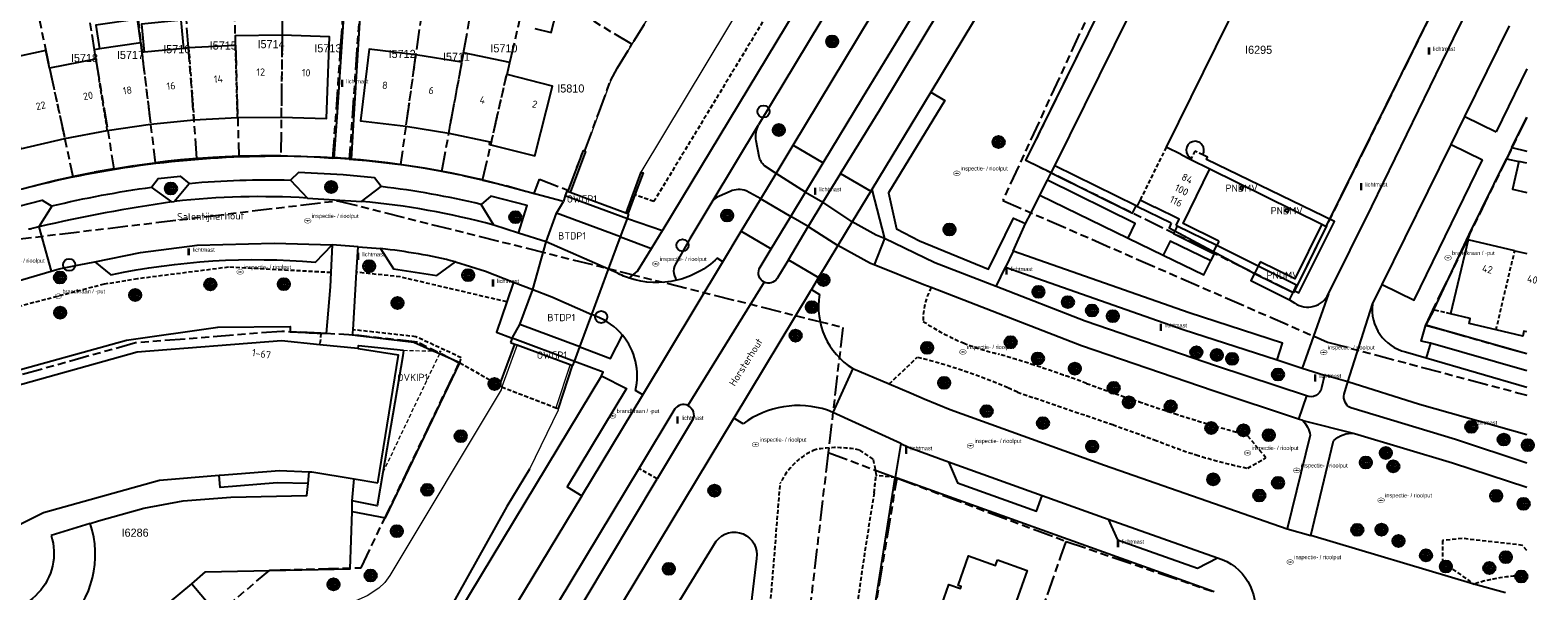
# Model space of a CAD drawing. Extents: x 168491 to 169507, y 481494 to 482503.
# Tile 65 of 108: x 169315 to 169501, y 481632 to 481702. Entities that reach past the tile are written whole.
import ezdxf
from ezdxf.enums import TextEntityAlignment as Align

# ---------------------------------------------------------------- set-up
doc = ezdxf.new("R2010")
doc.units = 0
doc.header["$LTSCALE"] = 0.5
doc.linetypes.add('KAD', pattern=[12, 5, -1, 2, -1, 2, -1])
doc.linetypes.add('STIPPELFIJN', pattern=[1.5, 1, -0.5])
doc.layers.get('0').update_dxf_attribs({"linetype": 'CONTINUOUS'})
for name, color, linetype in [('BTDP1', 7, 'CONTINUOUS'), ('G01', 3, 'KAD'), ('G_BTD', 3, 'CONTINUOUS'), ('G_GBI', 7, 'CONTINUOUS'), ('G_GBIP1', 7, 'CONTINUOUS'), ('G_OBDP1', 7, 'CONTINUOUS'), ('G_OTD', 7, 'CONTINUOUS'), ('G_OWG', 7, 'CONTINUOUS'), ('G_OWT', 7, 'CONTINUOUS'), ('G_PNDMV', 1, 'CONTINUOUS'), ('G_PSHD', 1, 'CONTINUOUS'), ('G_WGD', 2, 'CONTINUOUS'), ('G_WTD', 4, 'CONTINUOUS'), ('LSHD', 7, 'CONTINUOUS'), ('NAR', 7, 'CONTINUOUS'), ('ORL', 7, 'CONTINUOUS'), ('OVKIP1', 7, 'CONTINUOUS'), ('OWGP1', 7, 'CONTINUOUS'), ('PNDMV', 7, 'CONTINUOUS'), ('PPAL', 7, 'CONTINUOUS'), ('PPUT', 7, 'CONTINUOUS'), ('PSTM', 170, 'CONTINUOUS'), ('PVGO', 7, 'CONTINUOUS'), ('Z01', 2, 'CONTINUOUS')]:
    doc.layers.add(name, color=color, linetype=linetype)
doc.layers.add('OBWVM', color=7, linetype='CONTINUOUS', lineweight=70)
doc.styles.add('ISO', font='isocpeur.ttf', dxfattribs={"height": 1})

# ---------------------------------------------------------------- blocks, each defined once
blk = doc.blocks.new('BOOM')
at = {"color": 0}
for radius in [0.75, 0.55, 0.35, 0.15]:
    blk.add_circle((0, 0), radius, dxfattribs=at)
blk = doc.blocks.new('KUNSTOBJ')
at = {"color": 0}
blk.add_circle((0, 0), 0.75, dxfattribs=at)
at = {"color": 0, "flags": 2}
blk.add_attdef('KUNSTOBJECT', (1.45, 0), '', height=1, dxfattribs=at)
blk = doc.blocks.new('PAAL')
at = {"linetype": 'ByBlock', "lineweight": -2}
h = blk.add_hatch(color=0, dxfattribs=at)
h.dxf.hatch_style = 1
h.paths.add_polyline_path([(0.15, 0.8), (-0.15, 0.8), (-0.15, -0.1), (0, -0.1, -0.414214), (-0.1, 0, -1), (0.1, 0, -0.414214), (0, -0.1), (0.15, -0.1)])
at = {"linetype": 'ByBlock', "lineweight": -2, "true_color": 0x681648}
h = blk.add_hatch(color=219, dxfattribs=at)
h.dxf.hatch_style = 1
h.paths.add_polyline_path([(-0.1, 0, 1), (0.1, 0, 1)])
at = {"color": 0, "linetype": 'ByBlock', "lineweight": -2}
blk.add_attdef('PAAL', (0.5, 0.35), '', height=0.5, dxfattribs=at)
blk = doc.blocks.new('put')
at = {"linetype": 'ByBlock', "lineweight": -2}
h = blk.add_hatch(color=0, dxfattribs=at)
h.dxf.hatch_style = 1
edge = h.paths.add_edge_path()
edge.add_spline(control_points=[(0.44, 0), (0.44, 0.04), (0.43, 0.09), (0.36, 0.2), (0.28, 0.26), (0.09, 0.32), (-0.02, 0.33), (-0.22, 0.29), (-0.31, 0.24), (-0.42, 0.12), (-0.44, 0.06), (-0.44, -0.06), (-0.42, -0.12), (-0.33, -0.22), (-0.28, -0.26), (-0.1, -0.33), (0.04, -0.33), (0.27, -0.27), (0.37, -0.2), (0.43, -0.08), (0.44, -0.04), (0.44, 0)], knot_values=[0, 0, 0, 0, 0.380029, 0.380029, 1.118666, 1.118666, 1.857303, 1.857303, 2.59594, 2.59594, 3.13294, 3.13294, 3.66994, 3.66994, 4.20694, 4.20694, 5.079565, 5.079565, 5.952189, 5.952189, 6.283185, 6.283185, 6.283185, 6.283185], degree=3, periodic=0)
edge = h.paths.add_edge_path(flags=16)
edge.add_ellipse((0, 0), major_axis=(0.392, 0), ratio=0.689655, start_angle=0, end_angle=360)
h = blk.add_hatch(color=0, dxfattribs=at)
h.dxf.hatch_style = 1
h.paths.add_polyline_path([(-0.1, 0, -0.096396), (-0.09, 0.04), (-0.25, 0.04, 1), (-0.25, -0.04), (-0.09, -0.04, -0.096396)])
at = {"linetype": 'ByBlock', "lineweight": -2, "true_color": 0x681648}
h = blk.add_hatch(color=219, dxfattribs=at)
h.dxf.hatch_style = 1
h.paths.add_polyline_path([(0.1, 0, 1), (-0.1, 0, 1)])
at = {"linetype": 'ByBlock', "lineweight": -2}
h = blk.add_hatch(color=0, dxfattribs=at)
h.dxf.hatch_style = 1
h.paths.add_polyline_path([(0.25, 0.04), (0.09, 0.04, -0.096396), (0.1, 0, -0.096396), (0.09, -0.04), (0.25, -0.04, 1)])
at = {"color": 0, "linetype": 'ByBlock', "lineweight": -2}
blk.add_attdef('PUT', (0.5, 0.35), '', height=0.5, dxfattribs=at)

msp = doc.modelspace()

# ---------------------------------------------------------------- linework, layer by layer
at = {"layer": 'G01'}
for p, q in [((169393.996, 481707.393), (169389.361, 481699.812)), ((169417.965, 481620.982), (169422.137, 481646.171)), ((169422.137, 481646.171), (169443.056, 481638.354)), ((169443.056, 481638.354), (169461.094, 481632.193))]:
    msp.add_line(p, q, dxfattribs=at)
for points in [[(169500, 481803.6518), (169465.738, 481744.19), (169459.775, 481733.84), (169435.211, 481680.502), (169475.361, 481662.99), (169499.015, 481656.697), (169500, 481656.435)], [(169488.541, 481704.308), (169471.603, 481670), (169471.16, 481669.103), (169438.078, 481685.44), (169459.143, 481728.17), (169492.258, 481711.839), (169491.483, 481710.268)], [(169327.239, 481711.75), (169328.656, 481699.985), (169328.829, 481698.795), (169328.779, 481698.79), (169330.429, 481685.165)], [(169335.588, 481685.688), (169334.542, 481699.358), (169333.867, 481708.416), (169333.56, 481712.329)], [(169339.899, 481712.652), (169340.297, 481700.871), (169340.303, 481699.68), (169340.353, 481699.683), (169340.766, 481685.974)], [(169346.258, 481711.879), (169346.219, 481708.667), (169346.121, 481700.949), (169345.953, 481686.021)], [(169352.403, 481685.745), (169353.351, 481699.282), (169354.241, 481711.459), (169348.41, 481711.864), (169346.258, 481711.879)], [(169364.145, 481710.802), (169361.99, 481710.943), (169356.232, 481711.327), (169355.355, 481699.159), (169354.422, 481685.612)], [(169314.687, 481709.596), (169315.48, 481705.73), (169317.362, 481696.866), (169320.254, 481683.462)], [(169320.961, 481710.777), (169321.599, 481706.92), (169322.88, 481699.142), (169323.045, 481697.966), (169323.094, 481697.976), (169325.323, 481684.423)], [(169364.145, 481710.802), (169363.939, 481707.584), (169362.628, 481698.506), (169360.749, 481684.93)], [(169365.856, 481684.095), (169368.355, 481697.573), (169368.306, 481697.581), (169368.554, 481698.742), (169370.501, 481709.59), (169371.253, 481710.825)], [(169370.911, 481682.998), (169373.893, 481696.08), (169373.941, 481696.067), (169374.262, 481697.561), (169375.523, 481702.859), (169377.871, 481706.8)], [(169377.871, 481706.8), (169382.035, 481704.267), (169389.361, 481699.812)], [(169370.911, 481682.998), (169373.8, 481682.334), (169377.267, 481681.382), (169377.928, 481683.115), (169381.528, 481681.747), (169383.357, 481686.682), (169383.53, 481686.618), (169385.232, 481691.232), (169386.712, 481695.286), (169387.577, 481696.908), (169389.361, 481699.812)], [(169500, 481690.7645), (169497.846, 481686.368), (169492.902, 481676.316), (169492.751, 481675.855), (169488.324, 481666.92), (169487.479, 481665.103), (169490.071, 481664.373), (169498.016, 481662.133), (169500, 481661.5812)], [(169325.323, 481684.423), (169327.872, 481684.821), (169330.429, 481685.165)], [(169335.588, 481685.688), (169333.545, 481685.509), (169331.986, 481685.347), (169330.429, 481685.165)], [(169340.766, 481685.974), (169338.175, 481685.86), (169335.588, 481685.688)], [(169345.953, 481686.021), (169343.359, 481686.027), (169340.766, 481685.974)], [(169345.953, 481686.021), (169348.105, 481685.97), (169350.255, 481685.878), (169352.403, 481685.745)], [(169354.422, 481685.612), (169353.343, 481685.683), (169352.403, 481685.745)], [(169354.422, 481685.612), (169356.535, 481685.426), (169358.645, 481685.199), (169360.749, 481684.93)], [(169313.962, 481681.947), (169316.05, 481682.49), (169318.148, 481682.995), (169320.254, 481683.462)], [(169325.323, 481684.423), (169322.783, 481683.969), (169320.254, 481683.462)], [(169365.856, 481684.095), (169363.307, 481684.543), (169360.749, 481684.93)], [(169370.911, 481682.998), (169367.962, 481683.675), (169365.856, 481684.095)], [(169241.001, 481626.757), (169257.942, 481634.517), (169306.679, 481674.903), (169352.963, 481680.467), (169415.439, 481664.816), (169413.626, 481649.352)], [(169314.383, 481613.823), (169315.754, 481614.075), (169317.107, 481614.405), (169318.44, 481614.812), (169319.747, 481615.295), (169321.024, 481615.853), (169322.267, 481616.482), (169323.471, 481617.182), (169324.634, 481617.95), (169344.603, 481634.817), (169355.878, 481635.106), (169368.007, 481660.399), (169362.867, 481662.985), (169355.614, 481663.802), (169350.895, 481664.088), (169346.076, 481664.319), (169328.006, 481662.887), (169310.526, 481658.009)], [(169413.626, 481649.352), (169408.14, 481602.543), (169407.699, 481599.275), (169404.464, 481600.589), (169382.882, 481610.133), (169372.887, 481614.335), (169372.135, 481614.631), (169371.543, 481614.831), (169370.472, 481615.21), (169366.144, 481568.184), (169363.822, 481542.079)], [(169413.626, 481649.352), (169420.029, 481646.958), (169422.137, 481646.171)], [(169434.731, 481614.786), (169442.39, 481636.468), (169443.056, 481638.354)]]:
    msp.add_lwpolyline(points, dxfattribs=at)
at = {"layer": 'G_BTD', "linetype": 'STIPPELFIJN', "lineweight": -3, "transparency": 33554687}
for points in [[(169470.346, 481813.301), (169472.016, 481812.237), (169392.07, 481680.369), (169389.744, 481681.181)], [(169352.134, 481671.588), (169339.503, 481672.251), (169328.256, 481670.819), (169324.113, 481670.145)], [(169324.113, 481670.145), (169309.604, 481666.358), (169298.764, 481661.22)], [(169373.89, 481667.962), (169360.716, 481671.046), (169355.327, 481671.63)], [(169368.1, 481660.44), (169368.266, 481661.059), (169362.654, 481663.655), (169354.881, 481664.518)], [(169421.179, 481657.817), (169424.629, 481661.114)], [(169368.1, 481660.44), (169373.008, 481657.608)], [(169437.025, 481656.81), (169448.805, 481652.787), (169453.958, 481650.924)], [(169465.493, 481647.392), (169467.75, 481648.667), (169465.394, 481651.512)], [(169417.496, 481649.641), (169419.206, 481648.469), (169419.55, 481646.494)], [(169421.928, 481646.242), (169419.55, 481646.494)], [(169402.266, 481572.806), (169403.408, 481592.435), (169407.703, 481645.547)], [(169500, 481637.2257), (169499.462, 481637.867), (169491.998, 481638.724), (169489.596, 481638.467), (169489.596, 481635.809), (169493.44, 481633.067)]]:
    msp.add_lwpolyline(points, dxfattribs=at)
at = {"layer": 'G_BTD', "linetype": 'Continuous', "lineweight": 25, "transparency": 33554687}
for points in [[(169441.187, 481683.901), (169438.078, 481685.44), (169456.703, 481723.22)], [(169441.187, 481683.901), (169441.65, 481684.785)], [(169352.313, 481675.004), (169352.134, 481671.588)], [(169355.327, 481671.63), (169355.523, 481674.76)], [(169352.134, 481671.588), (169352.041, 481669.82), (169351.582, 481664.054), (169350.91, 481664.07)], [(169354.881, 481664.518), (169355.327, 481671.63)], [(169290.437, 481648), (169289.898, 481649.341), (169303.402, 481655.549), (169311.07, 481658.845), (169326.867, 481663.213), (169338.168, 481664.856), (169347.126, 481664.923), (169347.097, 481664.276)], [(169364.782, 481661.891), (169362.405, 481662.93), (169355.493, 481663.757), (169354.839, 481663.844), (169354.881, 481664.518)], [(169355.527, 481662.179), (169355.568, 481662.566), (169361.122, 481661.976)], [(169361.122, 481661.976), (169361.022, 481661.298), (169358.58, 481646.89)], [(169365.566, 481661.548), (169364.782, 481661.891)], [(169368.1, 481660.44), (169365.566, 481661.548)], [(169354.766, 481642.059), (169358.884, 481641.266), (169368.1, 481660.44)], [(169358.58, 481646.89), (169357.879, 481642.754), (169354.78, 481643.357)], [(169412.326, 481573.823), (169415.504, 481600.432), (169417.671, 481618.534), (169418.002, 481621.303), (169421.928, 481646.242)]]:
    msp.add_lwpolyline(points, dxfattribs=at)
at = {"layer": 'G_BTD', "linetype": 'STIPPELFIJN', "lineweight": -3, "transparency": 33554687}
for points in [[(169425.368, 481665.558, -0.13481722), (169426.376, 481669.725)], [(169430.35, 481662.893, -0.05162946), (169425.368, 481665.558)], [(169434.718, 481661.519, -0.04171582), (169430.35, 481662.893)], [(169424.629, 481661.114, -0.04062506), (169435.826, 481657.339)], [(169439.086, 481660.146, 0.00614943), (169434.718, 481661.519)], [(169445.565, 481657.889, 0.00912778), (169439.086, 481660.146)], [(169435.826, 481657.339, -0.00441471), (169437.025, 481656.81)], [(169452.044, 481655.633, -0.0070511), (169445.565, 481657.889)], [(169456.444, 481654.157, -0.00585963), (169452.044, 481655.633)], [(169465.394, 481651.512, -0.01217231), (169456.444, 481654.157)], [(169407.703, 481645.547, -0.18123754), (169412.024, 481649.69)], [(169412.024, 481649.69, -0.10325447), (169417.496, 481649.641)], [(169453.958, 481650.924, 0.02088886), (169459.112, 481649.06)], [(169459.112, 481649.06, 0.02504284), (169465.493, 481647.392)], [(169419.55, 481646.494, -0.00139231), (169419.303, 481644.368)], [(169419.303, 481644.368, 0.00993548), (169415.979, 481621.219)], [(169493.44, 481633.067, -0.08005672), (169500, 481634.0952, -0.08005672)]]:
    msp.add_lwpolyline(points, format="xyb", dxfattribs=at)
at = {"layer": 'G_BTD', "linetype": 'Continuous', "lineweight": 25, "transparency": 33554687}
msp.add_lwpolyline([(169347.097, 481664.276, -0.00472108), (169350.91, 481664.07)], format="xyb", dxfattribs=at)
at = {"layer": 'G_GBI', "linetype": 'Continuous', "lineweight": 25, "transparency": 33554687}
for points in [[(169349.327, 481645.521), (169345.525, 481645.592), (169338.44, 481645.012), (169338.318, 481646.528)], [(169349.327, 481645.521), (169349.475, 481646.954)]]:
    msp.add_lwpolyline(points, dxfattribs=at)
at = {"layer": 'G_GBIP1', "linetype": 'Continuous', "lineweight": 25, "transparency": 33554687}
for points in [[(169377.354, 481701.766), (169379.396, 481701.276), (169380.405, 481705.259), (169377.882, 481706.793), (169377.168, 481705.62)], [(169328.656, 481699.985), (169328.229, 481702.92), (169323.1, 481702.174), (169323.529, 481699.237)], [(169333.984, 481699.303), (169333.641, 481702.787), (169328.724, 481702.303), (169329.067, 481698.818)], [(169458.522, 481685.708), (169458.457, 481685.578)], [(169471.22, 481669.387), (169471.825, 481669.086), (169476.209, 481677.904), (169460.384, 481685.556), (169460.53, 481685.859), (169459.928, 481686.15)], [(169460.806, 481684.415), (169474.675, 481677.57)], [(169456.041, 481677.686), (169451.805, 481679.775)], [(169456.041, 481677.686), (169455.768, 481677.131), (169466.339, 481671.484)], [(169466.787, 481672.385), (169461.657, 481674.916)], [(169466.339, 481671.484), (169471.094, 481669.135)], [(169471.094, 481669.135), (169471.22, 481669.387)]]:
    msp.add_lwpolyline(points, dxfattribs=at)
msp.add_lwpolyline([(169459.928, 481686.15, 2.60669451), (169458.522, 481685.708)], format="xyb", dxfattribs=at)
at = {"layer": 'G_GBIP1', "linetype": 'STIPPELFIJN', "lineweight": -3, "transparency": 33554687}
msp.add_lwpolyline([(169459.928, 481686.15), (169458.97, 481686.613), (169458.522, 481685.708)], dxfattribs=at)
at = {"layer": 'G_OBDP1', "linetype": 'Continuous', "lineweight": 25, "transparency": 33554687}
for points in [[(169381.3, 481681.649), (169381.105, 481681.124)], [(169381.461, 481681.589), (169381.3, 481681.649)], [(169388.597, 481678.943), (169381.733, 481681.488)], [(169380.02, 481678.934), (169380.892, 481680.38)], [(169381.105, 481681.124), (169380.892, 481680.38)], [(169378.755, 481675.395), (169380.02, 481678.934)], [(169387.96, 481675.992), (169388.803, 481678.269)], [(169388.803, 481678.269), (169388.998, 481678.794)], [(169388.998, 481678.794), (169388.872, 481678.841)], [(169386.486, 481672.011), (169387.96, 481675.992)], [(169377.124, 481669.495), (169378.755, 481675.395)], [(169384.411, 481666.41), (169386.486, 481672.011)], [(169375.52, 481665.175), (169377.124, 481669.495)], [(169382.927, 481662.4), (169384.411, 481666.41)], [(169374.566, 481663.468), (169375.52, 481665.175)], [(169374.566, 481663.468), (169374.371, 481662.943)], [(169374.371, 481662.943), (169374.904, 481662.745)], [(169375.175, 481662.645), (169381.716, 481660.217)], [(169382.264, 481660.611), (169382.927, 481662.4)], [(169381.982, 481660.118), (169382.069, 481660.086)], [(169382.069, 481660.086), (169382.264, 481660.611)]]:
    msp.add_lwpolyline(points, dxfattribs=at)
at = {"layer": 'G_OTD', "linetype": 'STIPPELFIJN', "lineweight": -3, "transparency": 33554687}
for points in [[(169490.574, 481666.48), (169488.509, 481666.969)], [(169350.91, 481664.07), (169350.785, 481662.674)]]:
    msp.add_lwpolyline(points, dxfattribs=at)
at = {"layer": 'G_OWG', "linetype": 'Continuous', "lineweight": 25, "transparency": 33554687}
msp.add_lwpolyline([(169385.588, 481658.818), (169347.563, 481595.823)], dxfattribs=at)
at = {"layer": 'G_OWG', "linetype": 'STIPPELFIJN', "lineweight": -3, "transparency": 33554687}
msp.add_lwpolyline([(169392.479, 481646.075), (169390.25, 481647.388)], dxfattribs=at)
at = {"layer": 'G_OWT', "linetype": 'Continuous', "lineweight": 25, "transparency": 33554687}
msp.add_lwpolyline([(169399.781, 481638.374, -0.7890687), (169404.777, 481636.248)], format="xyb", dxfattribs=at)
for points in [[(169373.168, 481594.984), (169399.781, 481638.374)], [(169404.777, 481636.248), (169397.902, 481578.676)]]:
    msp.add_lwpolyline(points, dxfattribs=at)
at = {"layer": 'G_PNDMV', "linetype": 'Continuous', "lineweight": 25, "transparency": 33554687}
for points in [[(169441.65, 481684.785), (169458.236, 481718.415), (169455.994, 481719.521), (169457.598, 481722.774)], [(169474.019, 481712.632), (169469.195, 481715.034), (169455.41, 481687.083)], [(169328.656, 481699.985), (169323.529, 481699.237)], [(169328.829, 481698.795), (169328.656, 481699.985)], [(169346.132, 481700.949), (169340.297, 481700.871), (169340.303, 481699.68)], [(169346.004, 481690.815), (169351.608, 481690.624), (169351.957, 481700.727), (169346.132, 481700.949)], [(169317.362, 481696.866), (169316.897, 481699.022), (169312.33, 481698.037), (169312.785, 481695.799), (169311.704, 481695.547), (169313.772, 481686.865), (169319.244, 481688.145)], [(169323.529, 481699.237), (169322.88, 481699.142), (169323.045, 481697.966)], [(169329.067, 481698.818), (169328.829, 481698.795)], [(169333.984, 481699.303), (169329.067, 481698.818)], [(169334.557, 481699.359), (169333.984, 481699.303)], [(169340.303, 481699.68), (169334.557, 481699.359)], [(169362.632, 481698.506), (169356.867, 481699.187), (169355.825, 481690.336), (169361.401, 481689.675)], [(169368.306, 481697.581), (169362.632, 481698.506)], [(169373.941, 481696.067), (169374.262, 481697.561), (169368.554, 481698.742), (169368.306, 481697.581)], [(169323.045, 481697.966), (169317.362, 481696.866)], [(169371.913, 481687.393), (169377.36, 481686.001), (169379.561, 481694.613), (169373.941, 481696.067)], [(169335.223, 481690.464), (169340.614, 481690.764)], [(169340.614, 481690.764), (169346.004, 481690.815)], [(169319.244, 481688.145), (169324.508, 481689.161)], [(169324.508, 481689.161), (169329.852, 481689.927)], [(169329.852, 481689.927), (169335.223, 481690.464)], [(169361.401, 481689.675), (169366.719, 481688.813)], [(169366.719, 481688.813), (169371.787, 481687.755), (169371.719, 481687.443), (169371.913, 481687.393)], [(169457.254, 481686.174), (169455.41, 481687.083)], [(169457.254, 481686.174), (169458.457, 481685.578)], [(169458.457, 481685.578), (169460.806, 481684.415)], [(169499.023, 481685.325), (169498.217, 481681.919), (169500, 481681.4972)], [(169500, 481685.0946), (169499.023, 481685.325)], [(169451.692, 481679.831), (169441.65, 481684.785)], [(169461.922, 481675.454), (169457.496, 481677.637), (169460.806, 481684.415)], [(169464.514, 481681.961), (169464.822, 481681.805), (169464.98, 481682.109), (169464.668, 481682.267), (169464.514, 481681.961)], [(169451.805, 481679.775), (169451.692, 481679.831)], [(169452.199, 481680.573), (169451.805, 481679.775)], [(169452.199, 481680.573), (169454.032, 481679.669)], [(169456.639, 481677.391), (169457.033, 481678.189), (169454.032, 481679.669)], [(169470.268, 481679.5), (169470.582, 481679.347), (169470.423, 481679.03), (169470.113, 481679.18), (169470.268, 481679.5)], [(169456.767, 481677.328), (169456.639, 481677.391)], [(169461.657, 481674.916), (169456.767, 481677.328)], [(169474.675, 481677.57), (169471.338, 481670.808), (169467.053, 481672.923)], [(169475.212, 481677.303), (169471.611, 481670.005), (169471.543, 481670.038)], [(169474.675, 481677.57), (169475.212, 481677.303)], [(169461.922, 481675.454), (169461.657, 481674.916)], [(169498.506, 481674.287), (169492.738, 481675.649), (169490.574, 481666.48)], [(169498.506, 481674.287), (169500, 481673.9339)], [(169467.053, 481672.923), (169466.787, 481672.385)], [(169471.543, 481670.038), (169466.787, 481672.385)], [(169496.192, 481664.494), (169492.87, 481665.279), (169493.017, 481665.902), (169490.574, 481666.48)], [(169350.785, 481662.674), (169346.059, 481663.164), (169328.211, 481661.75), (169310.938, 481656.93), (169293.141, 481648.058), (169297.027, 481640.188)], [(169355.527, 481662.179), (169355.459, 481662.19), (169350.785, 481662.674)], [(169500, 481664.2484), (169499.641, 481664.332), (169499.496, 481663.714), (169496.192, 481664.494)], [(169357.969, 481645.608), (169360.486, 481661.392), (169355.527, 481662.179)], [(169297.812, 481638.597), (169300.231, 481633.699), (169316.612, 481641.907), (169330.966, 481645.938), (169338.318, 481646.528)], [(169338.318, 481646.528), (169338.474, 481646.541), (169345.81, 481647.121), (169349.475, 481646.954)], [(169349.475, 481646.954), (169349.783, 481646.94), (169355.036, 481646.085)], [(169355.036, 481646.085), (169357.969, 481645.608)], [(169434.581, 481636.088), (169438.22, 481634.775), (169435.342, 481626.649), (169435.691, 481626.526), (169434.402, 481622.887), (169427.079, 481625.481), (169428.362, 481629.125), (169428.72, 481628.998), (169428.807, 481629.244), (169427.392, 481629.737), (169428.556, 481633.037), (169429.982, 481632.544), (169430.062, 481632.786), (169429.703, 481632.909), (169430.994, 481636.56), (169434.332, 481635.381), (169434.581, 481636.088)]]:
    msp.add_lwpolyline(points, dxfattribs=at)
at = {"layer": 'G_PNDMV', "linetype": 'STIPPELFIJN', "lineweight": -3, "transparency": 33554687}
for points in [[(169346.132, 481700.949), (169346.004, 481690.815)], [(169328.829, 481698.795), (169328.779, 481698.79), (169329.852, 481689.927)], [(169334.557, 481699.359), (169335.223, 481690.464)], [(169340.614, 481690.764), (169340.353, 481699.683), (169340.303, 481699.68)], [(169362.632, 481698.506), (169361.401, 481689.675)], [(169317.362, 481696.866), (169319.244, 481688.145)], [(169324.508, 481689.161), (169323.094, 481697.976), (169323.045, 481697.966)], [(169366.719, 481688.813), (169368.355, 481697.573), (169368.306, 481697.581)], [(169371.913, 481687.393), (169373.893, 481696.08), (169373.941, 481696.067)], [(169455.41, 481687.083), (169452.277, 481680.731)], [(169452.277, 481680.731), (169452.199, 481680.573)], [(169496.192, 481664.494), (169498.506, 481674.287)]]:
    msp.add_lwpolyline(points, dxfattribs=at)
at = {"layer": 'G_PSHD', "linetype": 'Continuous', "lineweight": 25, "transparency": 33554687}
for points in [[(169381.461, 481681.589), (169383.358, 481686.675), (169383.53, 481686.611)], [(169383.53, 481686.611), (169383.63, 481686.574), (169381.733, 481681.488)], [(169390.483, 481684), (169388.597, 481678.943)], [(169390.483, 481684), (169390.76, 481683.908), (169389.744, 481681.181)], [(169381.733, 481681.488), (169381.461, 481681.589)], [(169389.744, 481681.181), (169388.872, 481678.841)], [(169388.872, 481678.841), (169388.597, 481678.943)], [(169373.008, 481657.608), (169374.904, 481662.745)], [(169374.904, 481662.745), (169375.175, 481662.645)], [(169381.982, 481660.118), (169380.228, 481654.782)], [(169381.716, 481660.217), (169381.982, 481660.118)], [(169373.261, 481657.456), (169372.989, 481657.556), (169373.008, 481657.608)], [(169379.955, 481654.883), (169380.228, 481654.782)]]:
    msp.add_lwpolyline(points, dxfattribs=at)
at = {"layer": 'G_WGD', "linetype": 'Continuous', "lineweight": 25, "transparency": 33554687}
for points in [[(169482.316, 481816.807), (169482.177, 481816.806), (169481.956, 481816.685), (169473.989, 481804.267), (169405.019, 481689.854)], [(169393.144, 481676.772), (169393.241, 481676.93), (169471.693, 481806.785), (169475.547, 481813.175)], [(169409.302, 481687.349), (169478.362, 481801.883)], [(169413.022, 481685.157), (169417.874, 481693.203), (169440.531, 481730.334), (169449.497, 481745.58), (169457.757, 481759.261), (169465.947, 481772.832), (169473.692, 481785.602), (169481.1, 481797.655), (169482.026, 481799.393)], [(169415.163, 481683.842), (169420.008, 481691.698), (169483.29, 481796.823), (169484.026, 481798.163)], [(169487.815, 481795.766), (169426.304, 481693.911)], [(169354.222, 481711.312), (169352.871, 481690.789), (169352.522, 481685.785)], [(169356.225, 481711.19), (169354.961, 481690.505), (169354.647, 481685.628)], [(169475.212, 481677.303), (169488.21, 481703.627)], [(169426.304, 481693.911), (169428.032, 481692.877), (169421.099, 481681.457), (169422.078, 481676.996), (169424.923, 481675.516), (169433.446, 481671.995), (169436.528, 481678.312), (169438.037, 481677.634)], [(169498.158, 481687.042), (169500, 481690.7934)], [(169405.076, 481685.926), (169404.72, 481687.882)], [(169407.177, 481683.825), (169409.302, 481687.349)], [(169498.158, 481687.042), (169500, 481686.6035)], [(169410.829, 481681.519), (169413.022, 481685.157)], [(169488.509, 481666.969), (169492.889, 481676.286), (169497.492, 481685.655)], [(169497.492, 481685.655), (169499.023, 481685.325)], [(169329.988, 481682.137), (169330.809, 481683.219), (169333.519, 481683.499), (169334.61, 481682.592)], [(169358.372, 481682.209), (169357.521, 481683.298), (169353.675, 481683.657), (169348.159, 481683.949), (169347.151, 481683.02)], [(169407.177, 481683.825), (169405.775, 481684.789)], [(169415.163, 481683.842), (169412.967, 481680.282)], [(169440.733, 481682.998), (169441.187, 481683.901)], [(169441.187, 481683.901), (169451.247, 481678.93), (169451.692, 481679.831)], [(169313.822, 481681.894), (169315.312, 481682.285)], [(169332.469, 481680.324), (169329.988, 481682.137)], [(169332.761, 481680.383), (169334.61, 481682.592)], [(169347.151, 481683.02), (169349.245, 481680.795)], [(169355.92, 481680.388), (169358.372, 481682.209)], [(169380.892, 481680.38), (169380.571, 481680.475), (169372.702, 481682.576)], [(169401.501, 481681.627), (169400.172, 481681.038)], [(169405.292, 481680.698), (169403.503, 481681.697)], [(169410.829, 481681.519), (169412.967, 481680.282)], [(169418.895, 481681.643), (169416.602, 481677.846)], [(169419.015, 481681.841), (169418.895, 481681.643)], [(169419.015, 481681.841), (169420.593, 481675.806)], [(169439.808, 481681.158), (169440.733, 481682.998)], [(169308.48, 481678.498), (169313.585, 481679.791), (169316.436, 481680.529), (169317.648, 481679.798)], [(169317.648, 481679.798), (169316.053, 481677.247)], [(169332.469, 481680.324), (169332.761, 481680.383)], [(169349.245, 481680.795), (169355.92, 481680.388)], [(169375.361, 481676.471), (169376.398, 481679.898), (169371.917, 481681.026), (169370.724, 481680.018)], [(169372.282, 481677.448), (169370.724, 481680.018)], [(169381.105, 481681.124), (169388.803, 481678.269)], [(169399.281, 481680.337), (169399.242, 481680.272), (169396.515, 481675.748), (169394.927, 481672.904)], [(169402.878, 481676.694), (169405.292, 481680.698)], [(169438.711, 481678.975), (169439.808, 481681.158)], [(169387.96, 481675.992), (169380.02, 481678.934)], [(169388.803, 481678.269), (169393.144, 481676.772)], [(169406.598, 481674.502), (169409.012, 481678.506)], [(169411.161, 481677.267), (169409.012, 481678.506)], [(169420.593, 481675.806), (169419.565, 481676.215), (169416.602, 481677.846)], [(169438.037, 481677.634), (169438.711, 481678.975)], [(169316.053, 481677.247), (169315.202, 481677.018), (169315.175, 481677.012)], [(169375.361, 481676.471), (169372.282, 481677.448)], [(169387.96, 481675.992), (169391.793, 481674.571)], [(169400.606, 481672.927), (169402.878, 481676.694)], [(169408.708, 481673.171), (169411.161, 481677.267)], [(169456.767, 481677.328), (169456.32, 481676.426), (169461.202, 481674.001)], [(169350.232, 481672.878), (169352.313, 481675.004)], [(169355.523, 481674.76), (169352.313, 481675.004)], [(169355.523, 481674.76), (169358.295, 481674.548)], [(169358.295, 481674.548), (169359.888, 481672.037), (169365.233, 481671.224), (169367.569, 481672.921)], [(169386.486, 481672.011), (169378.755, 481675.395)], [(169389.035, 481670.895), (169390.069, 481671.763), (169391.793, 481674.571)], [(169405.114, 481672.04), (169406.598, 481674.502)], [(169414.841, 481674.931), (169412.447, 481670.967)], [(169419.294, 481672.544), (169418.879, 481672.709), (169414.841, 481674.931)], [(169461.202, 481674.001), (169461.657, 481674.916)], [(169317.584, 481671.757), (169318.538, 481672.036), (169321.033, 481672.538)], [(169321.033, 481672.538), (169322.974, 481672.929)], [(169322.974, 481672.929), (169324.956, 481671.312)], [(169367.569, 481672.921), (169371.278, 481671.745), (169374.727, 481670.418)], [(169387.208, 481671.695), (169386.486, 481672.011)], [(169400.606, 481672.927), (169399.906, 481673.351)], [(169408.708, 481673.171), (169407.373, 481670.941), (169407.316, 481670.846)], [(169426.376, 481669.725), (169425.468, 481670.086), (169419.294, 481672.544)], [(169434.381, 481669.849), (169435.544, 481672.267)], [(169435.544, 481672.267), (169457.529, 481664.565), (169469.127, 481660.796)], [(169466.787, 481672.385), (169466.339, 481671.484)], [(169306.915, 481668.378), (169311.238, 481669.901), (169317.584, 481671.757)], [(169374.727, 481670.418), (169373.89, 481667.962)], [(169412.447, 481670.967), (169411.557, 481669.493)], [(169466.339, 481671.484), (169465.896, 481670.591), (169470.645, 481668.231)], [(169377.124, 481669.495), (169379.467, 481668.593), (169384.411, 481666.41)], [(169411.557, 481669.493), (169412.552, 481668.872)], [(169471.793, 481653.47), (169461.208, 481656.969), (169444.949, 481662.543), (169426.376, 481669.725)], [(169472.745, 481656.35), (169461.646, 481660.019), (169445.387, 481665.593), (169434.381, 481669.849)], [(169470.645, 481668.231), (169471.094, 481669.135)], [(169471.22, 481669.387), (169471.543, 481670.038)], [(169373.89, 481667.962), (169372.617, 481664.226), (169374.566, 481663.468)], [(169384.968, 481666.164), (169384.411, 481666.41)], [(169488.509, 481666.969), (169487.518, 481665.143)], [(169382.927, 481662.4), (169375.52, 481665.175)], [(169487.518, 481665.143), (169500, 481661.5865)], [(169382.264, 481660.611), (169374.566, 481663.468)], [(169382.927, 481662.4), (169386.709, 481660.983), (169388.195, 481663.853)], [(169385.588, 481658.818), (169385.816, 481659.258), (169382.264, 481660.611)], [(169416.67, 481659.725), (169421.179, 481657.817)], [(169469.127, 481660.796), (169472.239, 481659.784)], [(169472.239, 481659.784), (169474.994, 481658.889)], [(169385.588, 481658.818), (169388.71, 481657.245), (169381.375, 481645.081), (169383.165, 481644.001)], [(169421.179, 481657.817), (169423.889, 481656.671), (169425.51, 481655.985), (169428.712, 481654.66), (169447.8, 481647.792), (169470.387, 481639.917)], [(169474.994, 481658.889), (169474.606, 481657.318)], [(169477.435, 481656.564), (169477.861, 481658.09)], [(169500, 481651.5222), (169486.737, 481655.259), (169477.861, 481658.09)], [(169401.946, 481653.578), (169401.886, 481653.479), (169383.695, 481623.356), (169373.053, 481605.039), (169362.56, 481586.794)], [(169394.684, 481654.742), (169390.25, 481647.388)], [(169396.841, 481653.357), (169396.801, 481653.291), (169392.479, 481646.075)], [(169403.108, 481652.894), (169401.946, 481653.578)], [(169414.188, 481654.29), (169413.546, 481654.568)], [(169422.61, 481650.443), (169414.188, 481654.29)], [(169472.307, 481653.3), (169471.793, 481653.47)], [(169500, 481648.0281), (169491.18, 481650.939), (169478.225, 481654.861)], [(169473.217, 481651.499), (169470.387, 481639.917)], [(169478.677, 481651.699), (169490.808, 481648.072), (169500, 481645.0383)], [(169422.61, 481650.443), (169421.928, 481646.242)], [(169473.303, 481639.065), (169476.11, 481650.781)], [(169390.25, 481647.388), (169375.185, 481622.403), (169356.987, 481592.88), (169356.056, 481591.459), (169355.966, 481591.518), (169353.126, 481586.774)], [(169354.78, 481643.357), (169355.036, 481646.085)], [(169355.626, 481585.217), (169358.524, 481589.976), (169358.396, 481590.031), (169359.679, 481592.076), (169377.442, 481620.967), (169392.479, 481646.075)], [(169461.353, 481632.122), (169443.303, 481638.569), (169422.14, 481646.166), (169421.928, 481646.242)], [(169322.399, 481640.571), (169323.417, 481640.886), (169329.029, 481642.482), (169333.9, 481643.355), (169339.791, 481643.828), (169349.171, 481644.019), (169349.327, 481645.521)], [(169383.165, 481644.001), (169373.087, 481627.287), (169359.162, 481604.894), (169353.401, 481595.854)], [(169354.766, 481642.059), (169354.78, 481643.357)], [(169322.399, 481640.571), (169317.562, 481639.075)], [(169334.965, 481633.094), (169336.661, 481634.59), (169354.514, 481634.979), (169354.766, 481642.059)], [(169493.44, 481633.067), (169473.303, 481639.065)], [(169334.965, 481633.094), (169337.629, 481629.94)], [(169497.356, 481632.013), (169493.44, 481633.067)]]:
    msp.add_lwpolyline(points, dxfattribs=at)
at = {"layer": 'G_WGD', "lineweight": -3, "transparency": 33554687}
for points in [[(169475.483, 481668.944), (169480.841, 481679.748), (169490.945, 481700.505), (169492.355, 481703.373), (169495.323, 481709.412), (169496.403, 481711.609)], [(169492.34, 481690.865), (169497.842, 481702.095)], [(169500, 481696.7793), (169496.202, 481688.984)], [(169426.304, 481693.911), (169419.015, 481681.841)], [(169490.635, 481687.408), (169492.274, 481690.73), (169492.34, 481690.865)], [(169492.34, 481690.865), (169496.202, 481688.984)], [(169399.281, 481680.337), (169405.019, 481689.854)], [(169409.302, 481687.349), (169413.022, 481685.157)], [(169482.106, 481670.121), (169490.635, 481687.408)], [(169490.635, 481687.408), (169494.513, 481685.519)], [(169498.158, 481687.042), (169497.492, 481685.655)], [(169354.647, 481685.628), (169354.458, 481685.644), (169354.269, 481685.659)], [(169482.106, 481670.121), (169486.07, 481668.19), (169494.513, 481685.519)], [(169405.292, 481680.698), (169407.177, 481683.825)], [(169410.829, 481681.519), (169407.177, 481683.825)], [(169415.163, 481683.842), (169418.895, 481681.643)], [(169334.61, 481682.592), (169334.63, 481682.615)], [(169409.012, 481678.506), (169410.829, 481681.519)], [(169450.718, 481675.853), (169451.599, 481677.641), (169440.733, 481682.998)], [(169317.648, 481679.798), (169317.665, 481679.825)], [(169405.292, 481680.698), (169409.012, 481678.506)], [(169412.967, 481680.282), (169411.161, 481677.267)], [(169416.602, 481677.846), (169412.967, 481680.282)], [(169439.808, 481681.158), (169450.718, 481675.853)], [(169416.602, 481677.846), (169414.841, 481674.931)], [(169436.497, 481674.219), (169438.037, 481677.634)], [(169316.053, 481677.247), (169317.584, 481671.757)], [(169378.755, 481675.395), (169375.361, 481676.471)], [(169391.793, 481674.571), (169393.144, 481676.772)], [(169402.878, 481676.694), (169406.598, 481674.502)], [(169411.161, 481677.267), (169414.841, 481674.931)], [(169420.593, 481675.806), (169419.294, 481672.544)], [(169434.381, 481669.849), (169426.814, 481672.775), (169420.593, 481675.806)], [(169450.718, 481675.853), (169455.053, 481673.745)], [(169322.974, 481672.929), (169328.592, 481674.059), (169335.627, 481674.982), (169345.12, 481675.224), (169352.313, 481675.004)], [(169436.497, 481674.219), (169435.544, 481672.267)], [(169469.127, 481660.796), (169469.794, 481662.847), (169458.242, 481666.601), (169436.497, 481674.219)], [(169460.939, 481673.036), (169455.9, 481675.463), (169455.053, 481673.745)], [(169460.939, 481673.036), (169461.376, 481673.915), (169461.202, 481674.001)], [(169390.695, 481656.489), (169400.606, 481672.927)], [(169408.708, 481673.171), (169412.447, 481670.967)], [(169455.053, 481673.745), (169460.078, 481671.302), (169460.939, 481673.036)], [(169374.727, 481670.418), (169377.124, 481669.495)], [(169405.706, 481670.414), (169396.264, 481655.147)], [(169411.557, 481669.493), (169411.417, 481669.26), (169401.946, 481653.578)], [(169475.483, 481668.944), (169472.239, 481659.784)], [(169480.906, 481667.689), (169482.106, 481670.121)], [(169470.645, 481668.231), (169471.317, 481667.798)], [(169477.861, 481658.09), (169480.906, 481667.689)], [(169488.102, 481662.864), (169486.949, 481663.122), (169487.518, 481665.143)], [(169488.102, 481662.864), (169487.574, 481661.038)], [(169500, 481659.4203), (169488.102, 481662.864)], [(169485.01, 481661.78), (169487.574, 481661.038)], [(169487.574, 481661.038), (169500, 481657.441)], [(169416.67, 481659.725), (169414.188, 481654.29)], [(169477.861, 481658.09), (169474.994, 481658.889)], [(169383.165, 481644.001), (169390.695, 481656.489)], [(169390.695, 481656.489), (169389.816, 481657.024)], [(169472.745, 481656.35), (169471.793, 481653.47)], [(169472.307, 481653.3), (169478.677, 481651.699)], [(169422.61, 481650.443), (169423.568, 481650.005), (169428.5, 481648.201)], [(169428.5, 481648.201), (169429.599, 481645.607), (169439.399, 481642.084), (169440.094, 481644.027)], [(169428.5, 481648.201), (169440.094, 481644.027)], [(169440.094, 481644.027), (169448.239, 481641.102)], [(169448.239, 481641.102), (169461.747, 481636.309)], [(169448.239, 481641.102), (169449.39, 481638.537), (169459.304, 481635.063), (169461.747, 481636.309)], [(169470.387, 481639.917), (169473.303, 481639.065)], [(169322.221, 481622.538), (169334.965, 481633.094)]]:
    msp.add_lwpolyline(points, dxfattribs=at)
at = {"layer": 'G_WGD', "linetype": 'Continuous', "lineweight": 25, "transparency": 33554687}
for points in [[(169404.72, 481687.882, -0.1424494), (169405.019, 481689.854)], [(169315.312, 481682.285, -0.06214425), (169345.952, 481686.005)], [(169345.952, 481686.005, -0.01522402), (169352.522, 481685.785)], [(169372.702, 481682.576, 0.04220613), (169354.647, 481685.628)], [(169405.775, 481684.789, -0.16782028), (169405.076, 481685.926)], [(169403.503, 481681.697, 0.19580932), (169401.501, 481681.627)], [(169400.172, 481681.038, 0.17205877), (169399.281, 481680.337)], [(169315.175, 481677.012, -0.01523928), (169314.771, 481676.934)], [(169324.956, 481671.312, -0.07319045), (169350.232, 481672.878)], [(169394.927, 481672.904, 0.36612274), (169394.919, 481670.637)], [(169399.906, 481673.351, -0.13390317), (169394.919, 481670.637)], [(169405.706, 481670.414, -0.39853858), (169405.114, 481672.04)], [(169389.035, 481670.895, -0.04602093), (169387.208, 481671.695)], [(169407.316, 481670.846, -0.37893221), (169405.706, 481670.414)], [(169412.552, 481668.872, 0.30301087), (169416.67, 481659.725)], [(169388.195, 481663.853, 0.12787001), (169384.968, 481666.164)], [(169474.606, 481657.318, -0.49104196), (169472.745, 481656.35)], [(169396.264, 481655.147, 0.35746928), (169394.684, 481654.742)], [(169478.225, 481654.861, -0.35723151), (169477.435, 481656.564)], [(169396.264, 481655.147, -0.43534115), (169396.841, 481653.357)], [(169413.546, 481654.568, 0.24316451), (169403.108, 481652.894)], [(169472.307, 481653.3, -0.14561286), (169473.217, 481651.499)], [(169476.11, 481650.781, -0.23285126), (169478.677, 481651.699)], [(169317.562, 481639.075, -0.58644588), (169309.008, 481629.895)]]:
    msp.add_lwpolyline(points, format="xyb", dxfattribs=at)
at = {"layer": 'G_WGD', "lineweight": -3, "transparency": 33554687}
for points in [[(169354.269, 481685.659, 0.00459665), (169352.522, 481685.785)], [(169317.665, 481679.825, -0.02660898), (169329.988, 481682.137)], [(169334.63, 481682.615, -0.03043062), (169347.151, 481683.02)], [(169370.724, 481680.018, 0.02988132), (169358.372, 481682.209)], [(169332.469, 481680.324, 0.02114849), (169316.053, 481677.247)], [(169349.245, 481680.795, 0.0429512), (169332.761, 481680.383)], [(169372.282, 481677.448, 0.04436631), (169355.92, 481680.388)], [(169367.569, 481672.921, 0.03373354), (169358.295, 481674.548)], [(169394.919, 481670.637, -0.13902206), (169389.035, 481670.895)], [(169471.317, 481667.798, 0.45457081), (169475.483, 481668.944)], [(169480.906, 481667.689, 0.37979666), (169485.01, 481661.78)], [(169389.816, 481657.024, 0.23475054), (169388.195, 481663.853)], [(169306.658, 481625.283, 0.62796025), (169322.399, 481640.571)], [(169461.747, 481636.309, -0.40178571), (169466.227, 481628.693)]]:
    msp.add_lwpolyline(points, format="xyb", dxfattribs=at)
at = {"layer": 'G_WTD', "linetype": 'STIPPELFIJN', "lineweight": -3, "transparency": 33554687}
msp.add_lwpolyline([(169373.261, 481657.456), (169379.955, 481654.883)], dxfattribs=at)
at = {"layer": 'G_WTD', "linetype": 'Continuous', "lineweight": 25, "transparency": 33554687}
msp.add_lwpolyline([(169376.694, 481647.299), (169373.881, 481642.663), (169365.346, 481627.305), (169357.987, 481614.604), (169351.313, 481605.056)], dxfattribs=at)
at = {"layer": 'LSHD', "linetype": 'Continuous', "lineweight": 13, "transparency": 33554687}
for points in [[(169461.912, 481814.652), (169445.274, 481791.362), (169389.362, 481699.811)], [(169468.104, 481810.347), (169439.088, 481764.494), (169438.949, 481764.563), (169390.483, 481684)], [(169389.362, 481699.811), (169387.571, 481696.879), (169386.716, 481695.233), (169383.53, 481686.611)], [(169375.175, 481662.645), (169373.261, 481657.456)], [(169381.716, 481660.217), (169379.955, 481654.883)], [(169373.261, 481657.456), (169373.193, 481657.101), (169359.451, 481634.134), (169358.798, 481633.286), (169358.079, 481632.568), (169356.643, 481631.622), (169355.957, 481631.328), (169355.141, 481630.969), (169353.802, 481630.806)], [(169380.228, 481654.782), (169380.244, 481654.673), (169380.259, 481654.564), (169376.694, 481647.299)]]:
    msp.add_lwpolyline(points, dxfattribs=at)
at = {"layer": 'OBWVM', "linetype": 'STIPPELFIJN', "lineweight": 13, "transparency": 33554687}
for points in [[(169365.566, 481661.548), (169358.58, 481646.89)], [(169361.122, 481661.976), (169364.782, 481661.891)], [(169364.782, 481661.891), (169365.719, 481661.869), (169365.566, 481661.548)]]:
    msp.add_lwpolyline(points, dxfattribs=at)

# ---------------------------------------------------------------- block references
at = {"layer": 'PPAL', "linetype": 'Continuous', "lineweight": 13, "transparency": 33554687}
for p in [(169487.907, 481698.645), (169353.552, 481694.635), (169412.014, 481681.285), (169479.521, 481681.871), (169334.56, 481673.803), (169355.533, 481673.244), (169435.688, 481671.428), (169372.194, 481669.942), (169454.756, 481664.465), (169473.824, 481658.215), (169394.994, 481653.024), (169493.108, 481652.434), (169423.267, 481649.274), (169449.455, 481637.723)]:
    msp.add_blockref('PAAL', p, dxfattribs=at).add_auto_attribs({'PAAL': 'lichtmast'})
at = {"layer": 'PPUT', "linetype": 'Continuous', "lineweight": 13, "transparency": 33554687}
for p, values in [((169429.531, 481683.857), {'PUT': 'inspectie- / rioolput'}), ((169349.28, 481677.99), {'PUT': 'inspectie- / rioolput'}), ((169490.26, 481673.41), {'PUT': 'brandkraan / -put'}), ((169310.468, 481672.457), {'PUT': 'inspectie- / rioolput'}), ((169340.93, 481671.67), {'PUT': 'inspectie- / rioolput'}), ((169392.301, 481672.66), {'PUT': 'inspectie- / rioolput'}), ((169318.464, 481668.671), {'PUT': 'brandkraan / -put'}), ((169430.287, 481661.778), {'PUT': 'inspectie- / rioolput'}), ((169474.887, 481661.73), {'PUT': 'inspectie- / rioolput'}), ((169386.98, 481653.87), {'PUT': 'brandkraan / -put'}), ((169404.647, 481650.332), {'PUT': 'inspectie- / rioolput'}), ((169431.221, 481650.172), {'PUT': 'inspectie- / rioolput'}), ((169465.477, 481649.293), {'PUT': 'inspectie- / rioolput'}), ((169471.549, 481647.138), {'PUT': 'inspectie- / rioolput'}), ((169481.979, 481643.438), {'PUT': 'inspectie- / rioolput'}), ((169470.751, 481635.804), {'PUT': 'inspectie- / rioolput'})]:
    msp.add_blockref('put', p, dxfattribs=at).add_auto_attribs(values)
at = {"layer": 'PSTM', "linetype": 'Continuous', "lineweight": 0, "transparency": 33554687}
for p in [(169405.633, 481691.51), (169395.623, 481674.958), (169319.793, 481672.553), (169385.552, 481666.101)]:
    msp.add_blockref('KUNSTOBJ', p, dxfattribs=at)
at = {"layer": 'PVGO', "linetype": 'Continuous', "lineweight": 0, "transparency": 33554687}
for p in [(169414.132, 481700.163), (169407.534, 481689.208), (169434.698, 481687.722), (169332.374, 481681.98), (169352.17, 481682.166), (169374.954, 481678.435), (169401.137, 481678.646), (169428.619, 481676.919), (169356.874, 481672.386), (169369.113, 481671.262), (169318.654, 481670.981), (169337.245, 481670.132), (169346.321, 481670.159), (169413.043, 481670.666), (169327.956, 481668.812), (169360.375, 481667.828), (169439.618, 481669.211), (169443.27, 481667.941), (169318.669, 481666.629), (169411.595, 481667.321), (169446.244, 481666.895), (169448.816, 481666.205), (169409.604, 481663.795), (169425.858, 481662.273), (169436.186, 481662.976), (169439.56, 481660.97), (169459.147, 481661.73), (169461.668, 481661.39), (169463.561, 481660.923), (169444.13, 481659.714), (169469.239, 481658.987), (169372.368, 481657.816), (169427.967, 481657.949), (169448.927, 481657.338), (169450.804, 481655.552), (169455.97, 481655.045), (169433.217, 481654.455), (169440.182, 481652.982), (169368.199, 481651.367), (169460.993, 481652.371), (169464.961, 481652.084), (169468.106, 481651.496), (169493.143, 481652.521), (169497.144, 481650.939), (169446.254, 481650.088), (169482.563, 481649.287), (169500.133, 481650.26), (169480.1, 481648.111), (169483.493, 481647.629), (169461.236, 481646.026), (169469.246, 481645.601), (169364.066, 481644.723), (169399.559, 481644.631), (169466.93, 481644.026), (169496.208, 481643.976), (169499.603, 481643.001), (169360.301, 481639.627), (169479.043, 481639.793), (169482.036, 481639.812), (169484.137, 481638.404), (169487.534, 481636.63), (169497.402, 481636.413), (169357.06, 481634.148), (169393.937, 481634.973), (169490, 481635.25), (169495.369, 481635.061), (169499.321, 481634.019), (169352.464, 481633.039)]:
    msp.add_blockref('BOOM', p, dxfattribs=at)

# ---------------------------------------------------------------- texts
at = {"layer": 'BTDP1', "linetype": 'Continuous', "lineweight": 25, "transparency": 33554687, "style": 'ISO'}
for p in [(169381.964, 481676.126), (169380.632, 481666.028)]:
    msp.add_text('BTDP1', height=0.9, dxfattribs=at).set_placement(p, align=Align.MIDDLE_CENTER)
at = {"layer": 'NAR', "linetype": 'Continuous', "lineweight": 25, "transparency": 33554687, "style": 'ISO'}
for s, rotation, p in [('12', 0.8, (169343.477, 481696.376)), ('10', 357.8, (169349.085, 481696.285)), ('18', 8.2, (169326.985, 481694.109)), ('16', 5.7, (169332.38, 481694.669)), ('14', 3.2, (169338.234, 481695.522)), ('8', 353.3, (169358.829, 481694.737)), ('6', 350.7, (169364.569, 481694.116)), ('22', 13.2, (169316.27, 481692.222)), ('20', 10.9, (169322.119, 481693.439)), ('4', 348.2, (169370.889, 481692.925)), ('2', 345.7, (169377.354, 481692.399)), ('84', 333.7, (169458.014, 481683.213)), ('100', 333.7, (169457.324, 481681.801)), ('116', 333.7, (169456.639, 481680.398)), ('42', 347.1, (169495.127, 481672.015)), ('40', 347.1, (169500.688, 481670.747)), ('1-67', 350.9, (169343.561, 481661.546))]:
    msp.add_text(s, height=0.9, rotation=rotation, dxfattribs=at).set_placement(p, align=Align.MIDDLE_CENTER)
at = {"layer": 'ORL', "linetype": 'Continuous', "lineweight": 25, "transparency": 33554687, "style": 'ISO'}
for s, rotation, p in [('Salentijnerhout', 0.9, (169337.283, 481678.554)), ('Horsterhout', 58, (169403.452, 481660.514))]:
    msp.add_text(s, height=0.9, rotation=rotation, dxfattribs=at).set_placement(p, align=Align.MIDDLE_CENTER)
at = {"layer": 'OVKIP1', "linetype": 'Continuous', "lineweight": 70, "transparency": 33554687, "style": 'ISO'}
msp.add_text('OVKIP1', height=0.9, dxfattribs=at).set_placement((169362.258, 481658.625), align=Align.MIDDLE_CENTER)
at = {"layer": 'OWGP1', "linetype": 'Continuous', "lineweight": 25, "transparency": 33554687, "style": 'ISO'}
for p in [(169383.17, 481680.693), (169379.471, 481661.383)]:
    msp.add_text('OWGP1', height=0.9, dxfattribs=at).set_placement(p, align=Align.MIDDLE_CENTER)
at = {"layer": 'PNDMV', "linetype": 'Continuous', "lineweight": 25, "transparency": 33554687, "style": 'ISO'}
for p in [(169464.743, 481682.024), (169470.324, 481679.244), (169469.809, 481671.257)]:
    msp.add_text('PNDMV', height=0.9, dxfattribs=at).set_placement(p, align=Align.MIDDLE_CENTER)
at = {"layer": 'Z01', "ltscale": 0.5}
for s, p in [('I5715', (169337.163, 481699.1551)), ('I5714', (169343.0785, 481699.3272)), ('I5718', (169320.005, 481697.6149)), ('I5717', (169325.695, 481697.9964)), ('I5716', (169331.4135, 481698.7062)), ('I5713', (169350.097, 481698.8158)), ('I5712', (169359.2835, 481698.1204)), ('I5711', (169366.001, 481697.7784)), ('I5710', (169371.8635, 481698.8155)), ('I6295', (169465.168, 481698.6304)), ('I5810', (169380.136, 481693.8491)), ('I6286', (169326.2673, 481638.931))]:
    msp.add_text(s, height=1, dxfattribs=at).set_placement(p)

doc.saveas('drawing.dxf')
